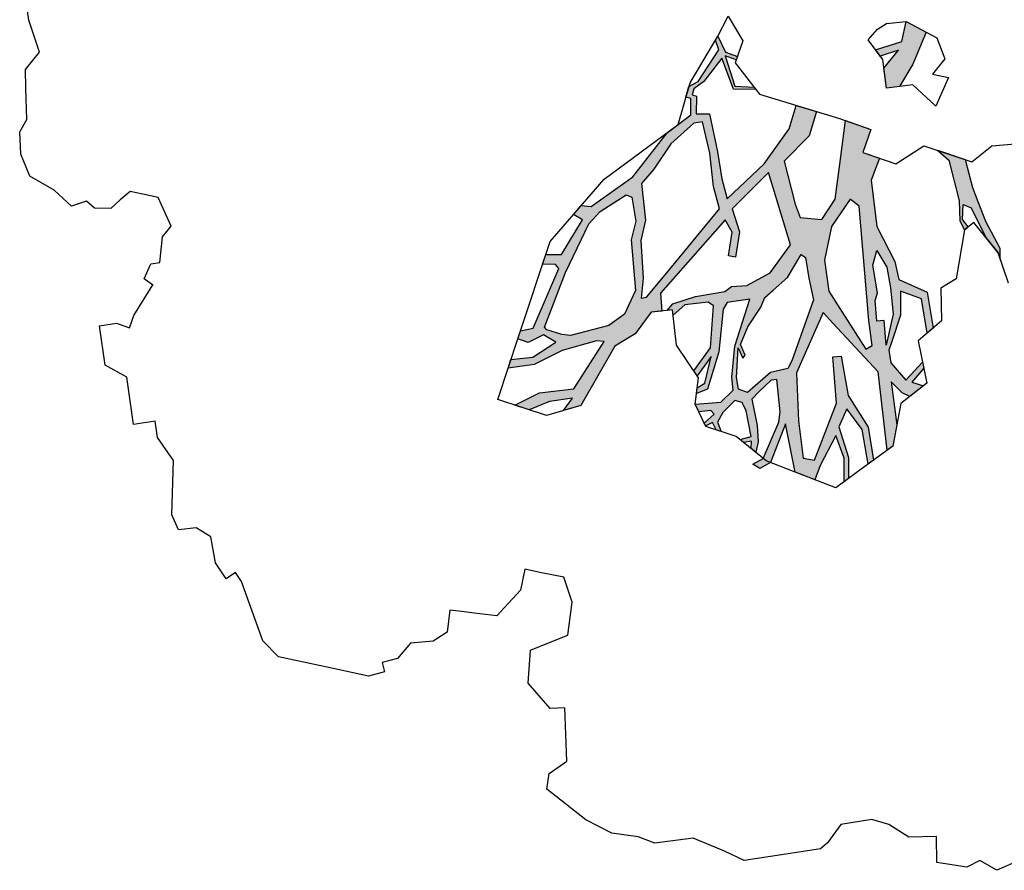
# Model space of a CAD drawing. Header units: feet. Extents: x 1377751 to 1381179, y 448542 to 452320.
# Tile 40 of 135: x 1377929 to 1377941, y 449046 to 449057. Entities that reach past the tile are written whole.
import ezdxf

# ---------------------------------------------------------------- set-up
doc = ezdxf.new("R2010")
doc.units = ezdxf.units.FT
doc.header["$MEASUREMENT"] = 0
for name, color, linetype in [('MA- HONEY LOCUST TREE', 3, 'Continuous'), ('TREE', 3, 'Continuous'), ('VG_P_Cells', 3, 'Continuous')]:
    doc.layers.add(name, color=color, linetype=linetype)

# ---------------------------------------------------------------- blocks, each defined once
blk = doc.blocks.new('HONEY LOCUST')
at = {"layer": 'MA- HONEY LOCUST TREE'}
h = blk.add_hatch(color=256, dxfattribs=at)
h.dxf.hatch_style = 1
edge = h.paths.add_edge_path()
edge.add_line((-0.074, -1.867), (-0.35, -3.729))
edge.add_line((-0.35, -3.729), (-0.52, -4.017))
edge.add_line((-0.52, -4.017), (-0.848, -4.448))
edge.add_line((-0.848, -4.448), (-1.173, -4.317))
edge.add_line((-1.173, -4.317), (-1.18, -4.383))
edge.add_line((-1.18, -4.383), (-0.814, -4.514))
edge.add_line((-0.814, -4.514), (-0.728, -4.771))
edge.add_line((-0.728, -4.771), (-0.682, -4.746))
edge.add_line((-0.682, -4.746), (-0.744, -4.483))
edge.add_line((-0.744, -4.483), (-0.385, -4.008))
edge.add_line((-0.385, -4.008), (-0.24, -3.918))
edge.add_line((-0.24, -3.918), (-0.149, -4.267))
edge.add_line((-0.149, -4.267), (-0.175, -4.763))
edge.add_line((-0.175, -4.763), (-0.08, -5.104))
edge.add_line((-0.08, -5.104), (-0.016, -5.084))
edge.add_line((-0.016, -5.084), (-0.105, -4.708))
edge.add_line((-0.105, -4.708), (-0.049, -4.207))
edge.add_line((-0.049, -4.207), (-0.118, -3.719))
edge.add_line((-0.118, -3.719), (-0.135, -3.383))
edge.add_line((-0.135, -3.383), (-0.006, -3.071))
edge.add_line((-0.006, -3.071), (0.071, -1.959))
edge.add_line((0.071, -1.959), (0.257, -1.927))
edge.add_line((0.257, -1.927), (0.234, -1.797))
edge.add_line((0.234, -1.797), (-0.074, -1.867))
edge = h.paths.add_edge_path()
edge.add_line((-4.328, -3.7), (-3.551, -3.71))
edge.add_line((-3.551, -3.71), (-3.297, -3.598))
edge.add_line((-3.297, -3.598), (-2.977, -3.617))
edge.add_line((-2.977, -3.617), (-2.183, -3.028))
edge.add_line((-2.183, -3.028), (-2.214, -2.855))
edge.add_line((-2.214, -2.855), (-2.496, -2.906))
edge.add_line((-2.496, -2.906), (-2.571, -3.031))
edge.add_line((-2.571, -3.031), (-2.647, -2.986))
edge.add_line((-2.647, -2.986), (-2.54, -2.806))
edge.add_line((-2.54, -2.806), (-2.242, -2.743))
edge.add_line((-2.242, -2.743), (-2.126, -2.787))
edge.add_line((-2.126, -2.787), (-2.098, -2.955))
edge.add_line((-2.098, -2.955), (-1.777, -3.035))
edge.add_line((-1.777, -3.035), (-1.847, -3.317))
edge.add_line((-1.847, -3.317), (-1.688, -3.357))
edge.add_line((-1.688, -3.357), (-1.528, -3.136))
edge.add_line((-1.528, -3.136), (-1.348, -3.16))
edge.add_line((-1.348, -3.16), (-1.152, -3.348))
edge.add_line((-1.152, -3.348), (-0.923, -3.344))
edge.add_line((-0.923, -3.344), (-0.787, -3.584))
edge.add_line((-0.787, -3.584), (-0.831, -3.609))
edge.add_line((-0.831, -3.609), (-0.953, -3.41))
edge.add_line((-0.953, -3.41), (-1.121, -3.412))
edge.add_line((-1.121, -3.412), (-1.115, -3.828))
edge.add_line((-1.115, -3.828), (-1.184, -3.829))
edge.add_line((-1.184, -3.829), (-1.19, -3.407))
edge.add_line((-1.19, -3.407), (-1.407, -3.252))
edge.add_line((-1.407, -3.252), (-1.565, -3.412))
edge.add_line((-1.565, -3.412), (-1.631, -3.479))
edge.add_line((-1.631, -3.479), (-1.881, -3.427))
edge.add_line((-1.881, -3.427), (-1.882, -3.834))
edge.add_line((-1.882, -3.834), (-1.836, -3.995))
edge.add_line((-1.836, -3.995), (-1.416, -4.617))
edge.add_line((-1.416, -4.617), (-1.35, -4.671))
edge.add_line((-1.35, -4.671), (-1.012, -4.713))
edge.add_line((-1.012, -4.713), (-1.017, -4.75))
edge.add_line((-1.017, -4.75), (-1.318, -4.712))
edge.add_line((-1.318, -4.712), (-1.357, -5.022))
edge.add_line((-1.357, -5.022), (-1.393, -5.017))
edge.add_line((-1.393, -5.017), (-1.385, -4.708))
edge.add_line((-1.385, -4.708), (-1.459, -4.653))
edge.add_line((-1.459, -4.653), (-1.871, -4.116))
edge.add_line((-1.871, -4.116), (-1.902, -4.214))
edge.add_line((-1.902, -4.214), (-1.907, -4.471))
edge.add_line((-1.907, -4.471), (-1.881, -4.93))
edge.add_line((-1.881, -4.93), (-1.783, -5.095))
edge.add_line((-1.783, -5.095), (-1.689, -5.337))
edge.add_line((-1.689, -5.337), (-1.67, -5.769))
edge.add_line((-1.67, -5.769), (-1.722, -5.754))
edge.add_line((-1.722, -5.754), (-1.767, -5.331))
edge.add_line((-1.767, -5.331), (-1.911, -5.069))
edge.add_line((-1.911, -5.069), (-2.073, -5.157))
edge.add_line((-2.073, -5.157), (-2.153, -5.409))
edge.add_line((-2.153, -5.409), (-2.243, -5.757))
edge.add_line((-2.243, -5.757), (-2.246, -5.987))
edge.add_line((-2.246, -5.987), (-2.304, -5.997))
edge.add_line((-2.304, -5.997), (-2.291, -5.762))
edge.add_line((-2.291, -5.762), (-2.646, -5.766))
edge.add_line((-2.646, -5.766), (-2.646, -5.729))
edge.add_line((-2.646, -5.729), (-2.311, -5.706))
edge.add_line((-2.311, -5.706), (-2.278, -5.67))
edge.add_line((-2.278, -5.67), (-2.222, -5.437))
edge.add_line((-2.222, -5.437), (-2.11, -5.047))
edge.add_line((-2.11, -5.047), (-2.029, -4.89))
edge.add_line((-2.029, -4.89), (-2.051, -4.242))
edge.add_line((-2.051, -4.242), (-2.105, -3.886))
edge.add_line((-2.105, -3.886), (-2.483, -4.439))
edge.add_line((-2.483, -4.439), (-2.516, -4.623))
edge.add_line((-2.516, -4.623), (-2.551, -5.076))
edge.add_line((-2.551, -5.076), (-2.74, -5.411))
edge.add_line((-2.74, -5.411), (-2.844, -5.435))
edge.add_line((-2.844, -5.435), (-2.746, -5.315))
edge.add_line((-2.746, -5.315), (-2.623, -5.049))
edge.add_line((-2.623, -5.049), (-2.627, -4.631))
edge.add_line((-2.627, -4.631), (-2.831, -4.752))
edge.add_line((-2.831, -4.752), (-3.106, -4.845))
edge.add_line((-3.106, -4.845), (-3.342, -5.097))
edge.add_line((-3.342, -5.097), (-3.537, -5.09))
edge.add_line((-3.537, -5.09), (-3.533, -4.986))
edge.add_line((-3.533, -4.986), (-3.365, -4.992))
edge.add_line((-3.365, -4.992), (-3.139, -4.727))
edge.add_line((-3.139, -4.727), (-2.828, -4.621))
edge.add_line((-2.828, -4.621), (-2.591, -4.346))
edge.add_line((-2.591, -4.346), (-2.192, -3.672))
edge.add_line((-2.192, -3.672), (-2.171, -3.422))
edge.add_line((-2.171, -3.422), (-2.463, -3.397))
edge.add_line((-2.463, -3.397), (-2.819, -3.681))
edge.add_line((-2.819, -3.681), (-2.901, -4.03))
edge.add_line((-2.901, -4.03), (-3.13, -4.562))
edge.add_line((-3.13, -4.562), (-3.184, -4.688))
edge.add_line((-3.184, -4.688), (-3.2, -4.558))
edge.add_line((-3.2, -4.558), (-3.004, -4.012))
edge.add_line((-3.004, -4.012), (-3.004, -3.748))
edge.add_line((-3.004, -3.748), (-3.308, -3.748))
edge.add_line((-3.308, -3.748), (-3.52, -3.86))
edge.add_line((-3.52, -3.86), (-3.955, -4.657))
edge.add_line((-3.955, -4.657), (-3.989, -4.411))
edge.add_line((-3.989, -4.411), (-3.646, -3.834))
edge.add_line((-3.646, -3.834), (-4.66, -3.783))
edge.add_line((-4.66, -3.783), (-4.574, -3.625))
edge.add_line((-4.574, -3.625), (-4.328, -3.7))
edge = h.paths.add_edge_path()
edge.add_line((-2.206, 0.627), (-2.178, 0.765))
edge.add_line((-2.178, 0.765), (-1.943, 0.991))
edge.add_line((-1.943, 0.991), (-1.689, 0.913))
edge.add_line((-1.689, 0.913), (-1.273, 0.7))
edge.add_line((-1.273, 0.7), (-1.139, 0.447))
edge.add_line((-1.139, 0.447), (-1.246, 0.324))
edge.add_line((-1.246, 0.324), (-1.482, 0.112))
edge.add_line((-1.482, 0.112), (-1.654, 0.117))
edge.add_line((-1.654, 0.117), (-1.798, -0.009))
edge.add_line((-1.798, -0.009), (-1.988, -0.074))
edge.add_line((-1.988, -0.074), (-2.018, 0.014))
edge.add_line((-2.018, 0.014), (-1.858, 0.163))
edge.add_line((-1.858, 0.163), (-1.555, 0.445))
edge.add_line((-1.555, 0.445), (-1.524, 0.546))
edge.add_line((-1.524, 0.546), (-1.556, 0.63))
edge.add_line((-1.556, 0.63), (-1.794, 0.766))
edge.add_line((-1.794, 0.766), (-1.942, 0.775))
edge.add_line((-1.942, 0.775), (-2.093, 0.784))
edge.add_line((-2.093, 0.784), (-2.206, 0.627))
edge = h.paths.add_edge_path()
edge.add_line((0.961, 0.076), (1.125, 0.303))
edge.add_line((1.125, 0.303), (1.497, 0.09))
edge.add_line((1.497, 0.09), (1.752, -0.111))
edge.add_line((1.752, -0.111), (1.752, -0.274))
edge.add_line((1.752, -0.274), (1.499, -0.274))
edge.add_line((1.499, -0.274), (1.304, -0.064))
edge.add_line((1.304, -0.064), (1.344, -0.301))
edge.add_line((1.344, -0.301), (1.259, -0.347))
edge.add_line((1.259, -0.347), (1.202, -0.012))
edge.add_line((1.202, -0.012), (0.961, 0.076))
edge = h.paths.add_edge_path()
edge.add_line((2.601, 0.256), (2.739, 0.373))
edge.add_line((2.739, 0.373), (3.255, 0.433))
edge.add_line((3.255, 0.433), (3.502, 0.411))
edge.add_line((3.502, 0.411), (3.621, 0.45))
edge.add_line((3.621, 0.45), (3.589, 0.503))
edge.add_line((3.589, 0.503), (3.492, 0.445))
edge.add_line((3.492, 0.445), (3.305, 0.476))
edge.add_line((3.305, 0.476), (3.362, 0.57))
edge.add_line((3.362, 0.57), (3.752, 0.703))
edge.add_line((3.752, 0.703), (3.96, 0.827))
edge.add_line((3.96, 0.827), (4.041, 0.843))
edge.add_line((4.041, 0.843), (3.91, 0.86))
edge.add_line((3.91, 0.86), (3.555, 0.73))
edge.add_line((3.555, 0.73), (3.297, 0.667))
edge.add_line((3.297, 0.667), (3.116, 0.622))
edge.add_line((3.116, 0.622), (2.76, 0.581))
edge.add_line((2.76, 0.581), (2.601, 0.256))
edge = h.paths.add_edge_path()
edge.add_line((-1.204, 3.024), (-1.081, 3.28))
edge.add_line((-1.081, 3.28), (-1.122, 4.089))
edge.add_line((-1.122, 4.089), (-1.614, 4.744))
edge.add_line((-1.614, 4.744), (-2.16, 4.886))
edge.add_line((-2.16, 4.886), (-2.151, 4.976))
edge.add_line((-2.151, 4.976), (-2.008, 4.962))
edge.add_line((-2.008, 4.962), (-1.855, 4.901))
edge.add_line((-1.855, 4.901), (-1.66, 4.86))
edge.add_line((-1.66, 4.86), (-1.606, 4.881))
edge.add_line((-1.606, 4.881), (-1.494, 4.788))
edge.add_line((-1.494, 4.788), (-1.44, 4.69))
edge.add_line((-1.44, 4.69), (-1.215, 4.489))
edge.add_line((-1.215, 4.489), (-1.237, 4.87))
edge.add_line((-1.237, 4.87), (-1.178, 5.189))
edge.add_line((-1.178, 5.189), (-1.09, 5.173))
edge.add_line((-1.09, 5.173), (-1.082, 4.487))
edge.add_line((-1.082, 4.487), (-0.883, 4.082))
edge.add_line((-0.883, 4.082), (-0.864, 3.491))
edge.add_line((-0.864, 3.491), (-0.771, 3.242))
edge.add_line((-0.771, 3.242), (-0.595, 3.213))
edge.add_line((-0.595, 3.213), (-0.462, 3.482))
edge.add_line((-0.462, 3.482), (-0.372, 4.13))
edge.add_line((-0.372, 4.13), (-0.498, 4.612))
edge.add_line((-0.498, 4.612), (-0.463, 4.56))
edge.add_line((-0.463, 4.56), (-0.198, 4.737))
edge.add_line((-0.198, 4.737), (-0.041, 5.026))
edge.add_line((-0.041, 5.026), (0.016, 4.995))
edge.add_line((0.016, 4.995), (-0.208, 4.582))
edge.add_line((-0.208, 4.582), (-0.259, 4.383))
edge.add_line((-0.259, 4.383), (-0.196, 4.041))
edge.add_line((-0.196, 4.041), (-0.202, 3.561))
edge.add_line((-0.202, 3.561), (-0.277, 3.424))
edge.add_line((-0.277, 3.424), (-0.342, 3.024))
edge.add_line((-0.342, 3.024), (-0.477, 2.88))
edge.add_line((-0.477, 2.88), (-0.989, 3.103))
edge.add_line((-0.989, 3.103), (-1.204, 3.024))
edge = h.paths.add_edge_path()
edge.add_line((-3.183, -1.103), (-3.697, -1.708))
edge.add_line((-3.697, -1.708), (-4.208, -2.309))
edge.add_line((-4.208, -2.309), (-4.508, -2.432))
edge.add_line((-4.508, -2.432), (-4.824, -2.791))
edge.add_line((-4.824, -2.791), (-5.042, -2.903))
edge.add_line((-5.042, -2.903), (-5.101, -3.141))
edge.add_line((-5.101, -3.141), (-5.708, -3.746))
edge.add_line((-5.708, -3.746), (-5.824, -3.705))
edge.add_line((-5.824, -3.705), (-5.667, -3.526))
edge.add_line((-5.667, -3.526), (-5.72, -3.479))
edge.add_line((-5.72, -3.479), (-5.29, -3.097))
edge.add_line((-5.29, -3.097), (-5.263, -2.889))
edge.add_line((-5.263, -2.889), (-6.076, -3.109))
edge.add_line((-6.076, -3.109), (-6.072, -3.022))
edge.add_line((-6.072, -3.022), (-5.684, -2.901))
edge.add_line((-5.684, -2.901), (-6.12, -2.76))
edge.add_line((-6.12, -2.76), (-6.071, -2.695))
edge.add_line((-6.071, -2.695), (-5.592, -2.828))
edge.add_line((-5.592, -2.828), (-5.056, -2.696))
edge.add_line((-5.056, -2.696), (-4.789, -2.481))
edge.add_line((-4.789, -2.481), (-5.409, -2.452))
edge.add_line((-5.409, -2.452), (-5.608, -2.357))
edge.add_line((-5.608, -2.357), (-5.941, -2.366))
edge.add_line((-5.941, -2.366), (-5.944, -2.344))
edge.add_line((-5.944, -2.344), (-5.626, -2.33))
edge.add_line((-5.626, -2.33), (-5.647, -2.26))
edge.add_line((-5.647, -2.26), (-5.601, -2.264))
edge.add_line((-5.601, -2.264), (-5.571, -2.313))
edge.add_line((-5.571, -2.313), (-5.433, -2.367))
edge.add_line((-5.433, -2.367), (-5.09, -2.348))
edge.add_line((-5.09, -2.348), (-5.243, -2.244))
edge.add_line((-5.243, -2.244), (-5.172, -2.237))
edge.add_line((-5.172, -2.237), (-4.995, -2.325))
edge.add_line((-4.995, -2.325), (-4.706, -2.353))
edge.add_line((-4.706, -2.353), (-4.42, -2.191))
edge.add_line((-4.42, -2.191), (-4.318, -2.138))
edge.add_line((-4.318, -2.138), (-4.203, -1.943))
edge.add_line((-4.203, -1.943), (-3.837, -1.654))
edge.add_line((-3.837, -1.654), (-3.298, -1.008))
edge.add_line((-3.298, -1.008), (-3.183, -1.103))
h = blk.add_hatch(color=256, dxfattribs=at)
h.dxf.hatch_style = 1
h.paths.add_polyline_path([(4.407, -1.422), (4.552, -1.32), (5.227, -0.844), (6.206, -0.863), (6.163, -0.785), (5.908, -0.7), (5.371, -0.699), (5.524, -0.581), (5.582, -0.495), (5.472, -0.307), (5.407, -0.447), (5.257, -0.276), (5.179, -0.281), (5.375, -0.516), (5.135, -0.672), (4.976, -0.676), (4.874, -0.627), (4.565, -0.477), (4.272, -0.438), (4.398, -0.192), (4.83, -0.175), (4.777, -0.096), (4.327, -0.108), (4.122, -0.438), (3.895, -0.456), (3.436, -0.621), (2.857, -0.616), (2.599, -0.477), (2.501, -0.67), (2.233, -0.534), (2.08, -0.835), (2.608, -0.976), (3.032, -1.089), (3.26, -1.287), (3.199, -1.552), (3.025, -1.591), (2.479, -1.653), (2.21, -1.307), (1.921, -1.176), (1.813, -1.415), (2.089, -1.54), (2.482, -1.905), (2.849, -2.416), (2.593, -2.452), (2.255, -2.459), (1.777, -2.496), (1.755, -2.658), (1.535, -2.628), (1.511, -2.679), (1.44, -2.647), (1.367, -2.512), (1.109, -2.253), (1.513, -2.161), (1.552, -1.886), (1.521, -1.904), (1.478, -2.137), (1.089, -2.207), (1.155, -2.08), (1.115, -2.059), (1.043, -2.198), (0.835, -2.266), (0.877, -2.299), (1.005, -2.275), (1.357, -2.581), (1.404, -2.703), (1.531, -2.758), (1.556, -2.701), (1.756, -2.727), (1.855, -2.898), (1.938, -3.049), (2.425, -3.543), (2.72, -4.102), (2.694, -4.226), (2.79, -4.334), (2.869, -4.234), (3.265, -4.548), (3.237, -4.742), (3.35, -4.797), (3.378, -4.637), (3.431, -4.604), (4.124, -5.017), (4.133, -5.177), (4.231, -5.224), (4.29, -5.103), (4.222, -4.9), (4.331, -4.76), (4.479, -5.068), (4.473, -5.342), (4.574, -5.391), (4.571, -5.064), (4.444, -4.698), (4.382, -4.26), (4.404, -4.167), (4.935, -4.615), (4.929, -5.047), (5.039, -5.369), (5.121, -5.2), (5.05, -4.937), (5.048, -4.646), (5.186, -4.777), (5.151, -4.559), (4.815, -4.299), (4.479, -4.04), (4.36, -3.77), (4.12, -3.541), (4.124, -3.406), (3.901, -3.394), (3.103, -2.477), (3.269, -2.41), (3.554, -2.496), (3.58, -2.41), (3.278, -2.319), (2.981, -2.373), (2.593, -1.866), (3.521, -1.715), (3.829, -2.011), (3.948, -2.318), (3.935, -2.51), (3.985, -2.6), (3.998, -2.967), (4.052, -3.259), (4.126, -3.34), (4.128, -3.271), (4.193, -3.273), (4.086, -3.111), (4.089, -2.822), (4.143, -2.762), (4.658, -2.866), (4.913, -3.11), (4.98, -3.077), (4.762, -2.873), (5.082, -2.997), (5.128, -3.096), (5.194, -3.114), (5.159, -2.971), (4.718, -2.772), (4.202, -2.649), (4.125, -2.589), (4.12, -2.305), (4.677, -2.567), (5.053, -2.653), (5.214, -2.656), (5.341, -2.83), (5.323, -3.149), (5.423, -3.116), (5.427, -2.965), (5.478, -2.931), (5.571, -3.067), (5.609, -3.054), (5.579, -2.964), (5.673, -2.933), (5.701, -2.875), (5.582, -2.901), (5.472, -2.82), (5.344, -2.656), (5.381, -2.566), (5.49, -2.53), (5.812, -2.511), (5.833, -2.654), (5.873, -2.617), (5.871, -2.516), (5.961, -2.533), (6.015, -2.482), (5.889, -2.436), (5.687, -2.42), (5.357, -2.443), (5.271, -2.341), (5.152, -2.174), (5.154, -2.101), (5.557, -2.113), (5.684, -2.149), (6.103, -2.399), (6.136, -2.369), (6.164, -2.317), (5.713, -2.069), (6.323, -2.028), (6.375, -1.935), (6.449, -1.8), (6.283, -1.709), (5.939, -1.468), (6.233, -1.402), (6.522, -1.443), (6.49, -1.384), (6.23, -1.349), (5.84, -1.419), (5.629, -1.288), (5.91, -1.136), (6.345, -1.118), (6.306, -1.047), (5.891, -1.058), (5.469, -1.252), (4.973, -1.273), (4.967, -1.378), (5.541, -1.409), (6.207, -1.772), (6.164, -1.907), (5.7, -1.906), (5.103, -1.851)])
h.paths.add_polyline_path([(3.656, -1.6), (3.7, -1.548), (3.959, -1.544), (4.235, -1.522), (4.948, -1.888), (5.036, -1.948), (5.056, -2.167), (5.268, -2.484), (5.211, -2.589), (5.065, -2.598), (4.701, -2.528), (4.835, -2.487), (4.803, -2.453), (4.665, -2.494), (4.458, -2.375), (4.237, -2.183), (4.126, -2.116), (4.048, -2), (3.918, -1.806)], flags=16)
h.paths.add_polyline_path([(3.361, -1.178), (3.054, -0.906), (3.157, -0.806), (4.578, -0.875), (4.894, -0.875), (4.927, -0.957), (4.432, -1.189), (4.154, -1.32), (3.763, -1.32)], flags=16)
h.paths.add_polyline_path([(3.73, -0.659), (3.952, -0.565), (4.212, -0.554), (4.542, -0.566), (4.912, -0.703), (4.604, -0.685), (4.599, -0.777), (4.344, -0.762), (4.254, -0.723), (3.903, -0.735)], flags=16)
h.paths.add_polyline_path([(2.96, -2.529), (3.682, -3.304), (3.928, -3.573), (3.932, -3.638), (3.689, -3.581), (3.223, -3.547), (2.978, -3.457), (2.521, -3.446), (2.364, -3.271), (2.081, -3.021), (1.863, -2.704), (1.862, -2.593), (2.258, -2.556), (2.674, -2.567)], flags=16)
h.paths.add_polyline_path([(2.975, -3.579), (3.199, -3.666), (3.828, -3.696), (4.102, -3.871), (4.215, -4.083), (4.276, -4.572), (4.248, -4.673), (4.167, -4.854), (4.131, -4.875), (3.491, -4.528), (2.932, -4.16), (2.799, -4), (2.635, -3.653), (2.672, -3.586)], flags=16)
h.paths.add_polyline_path([(6.164, -2.317), (6.136, -2.369), (6.103, -2.399), (6.156, -2.538), (6.222, -2.458)], flags=17)
for p, q in [((2.633, 0.927, 17.496), (2.658, 1.514, 17.496)), ((2.795, 0.652, 17.496), (2.633, 0.927, 17.496)), ((3.91, 0.86, 17.496), (3.555, 0.73, 17.496)), ((4.041, 0.843, 17.496), (3.91, 0.86, 17.496)), ((4.35, 0.905, 17.496), (3.96, 0.827, 17.496)), ((3.96, 0.827, 17.496), (3.544, 0.578, 17.496)), ((3.752, 0.703, 17.496), (3.96, 0.827, 17.496)), ((3.96, 0.827, 17.496), (4.041, 0.843, 17.496)), ((2.52, 0.091, 17.496), (2.795, 0.652, 17.496)), ((3.116, 0.622, 17.496), (2.76, 0.581, 17.496)), ((3.297, 0.667, 17.496), (3.116, 0.622, 17.496)), ((3.555, 0.73, 17.496), (3.297, 0.667, 17.496)), ((3.362, 0.57, 17.496), (3.752, 0.703, 17.496)), ((1.214, 0.426, 17.496), (1.483, 0.491, 17.496)), ((1.483, 0.491, 17.496), (1.654, 0.312, 17.496)), ((1.654, 0.312, 17.496), (1.719, 0.507, 17.496)), ((1.719, 0.507, 17.496), (2.053, 0.304, 17.496)), ((2.76, 0.581, 17.496), (2.601, 0.256, 17.496)), ((3.305, 0.476, 17.496), (3.362, 0.57, 17.496)), ((3.589, 0.503, 17.496), (3.492, 0.445, 17.496)), ((3.544, 0.578, 17.496), (3.621, 0.45, 17.496)), ((3.621, 0.45, 17.496), (3.589, 0.503, 17.496)), ((0.961, 0.076, 17.496), (1.214, 0.426, 17.496)), ((2.601, 0.256, 17.496), (2.739, 0.373, 17.496)), ((2.739, 0.373, 17.496), (3.255, 0.433, 17.496)), ((3.255, 0.433, 17.496), (3.502, 0.411, 17.496)), ((3.492, 0.445, 17.496), (3.305, 0.476, 17.496)), ((3.502, 0.411, 17.496), (3.621, 0.45, 17.496)), ((3.621, 0.45, 17.496), (4.21, 0.268, 17.496)), ((0.961, 0.076, 17.496), (1.125, 0.303, 17.496)), ((1.125, 0.303, 17.496), (1.497, 0.09, 17.496)), ((2.053, 0.304, 17.496), (1.752, 0.052, 17.496)), ((2.601, 0.256, 17.496), (2.601, 0.256, 17.496)), ((4.21, 0.268, 17.496), (4.301, 0.064, 17.496)), ((11.458, 0.129, 17.496), (11.554, -0.199, 17.496)), ((0.953, -0.168, 17.496), (0.961, 0.076, 17.496)), ((1.202, -0.012, 17.496), (0.961, 0.076, 17.496)), ((1.497, 0.09, 17.496), (1.752, -0.111, 17.496)), ((1.752, 0.052, 17.496), (1.752, -0.111, 17.496)), ((2.697, -0.285, 17.496), (2.52, 0.091, 17.496)), ((4.301, 0.064, 17.496), (4.702, 0.019, 17.496)), ((4.702, 0.019, 17.496), (4.911, -0.299, 17.496)), ((1.259, -0.347, 17.496), (1.202, -0.012, 17.496)), ((1.499, -0.274, 17.496), (1.304, -0.064, 17.496)), ((1.304, -0.064, 17.496), (1.344, -0.301, 17.496)), ((1.752, -0.111, 17.496), (1.752, -0.274, 17.496)), ((1.752, -0.111, 17.496), (1.752, -0.274, 17.496)), ((4.122, -0.438, 17.496), (4.327, -0.108, 17.496)), ((4.327, -0.108, 17.496), (4.777, -0.096, 17.496)), ((4.777, -0.096, 17.496), (4.83, -0.175, 17.496)), ((1.01, -0.29, 17.496), (0.953, -0.168, 17.496)), ((4.398, -0.192, 17.496), (4.272, -0.438, 17.496)), ((4.83, -0.175, 17.496), (4.398, -0.192, 17.496)), ((11.554, -0.199, 17.496), (11.404, -0.395, 17.496)), ((1.124, -0.421, 17.496), (1.01, -0.29, 17.496)), ((1.01, -0.29, 17.496), (1.01, -0.29, 17.496)), ((1.393, -0.274, 17.496), (1.124, -0.421, 17.496)), ((1.344, -0.301, 17.496), (1.259, -0.347, 17.496)), ((1.752, -0.274, 17.496), (1.393, -0.274, 17.496)), ((1.752, -0.274, 17.496), (1.499, -0.274, 17.496)), ((2.501, -0.67, 17.496), (2.697, -0.285, 17.496)), ((4.911, -0.299, 17.496), (5.446, -0.263, 17.496)), ((5.179, -0.281, 17.496), (5.257, -0.276, 17.496)), ((5.375, -0.516, 17.496), (5.179, -0.281, 17.496)), ((5.257, -0.276, 17.496), (5.407, -0.447, 17.496)), ((5.407, -0.447, 17.496), (5.472, -0.307, 17.496)), ((5.446, -0.263, 17.496), (5.653, -0.615, 17.496)), ((5.472, -0.307, 17.496), (5.582, -0.495, 17.496)), ((2.501, -0.67, 17.496), (2.599, -0.477, 17.496)), ((2.599, -0.477, 17.496), (2.857, -0.616, 17.496)), ((3.436, -0.621, 17.496), (3.895, -0.456, 17.496)), ((3.895, -0.456, 17.496), (4.122, -0.438, 17.496)), ((4.272, -0.438, 17.496), (4.565, -0.477, 17.496)), ((4.565, -0.477, 17.496), (4.874, -0.627, 17.496)), ((11.404, -0.395, 17.496), (11.467, -0.566, 17.496)), ((2.046, -0.902, 17.496), (2.233, -0.534, 17.496)), ((2.08, -0.835, 17.496), (2.233, -0.534, 17.496)), ((2.233, -0.534, 17.496), (2.501, -0.67, 17.496)), ((2.233, -0.534, 17.496), (2.501, -0.67, 17.496)), ((3.73, -0.659, 17.496), (3.952, -0.565, 17.496)), ((3.952, -0.565, 17.496), (4.212, -0.554, 17.496)), ((4.212, -0.554, 17.496), (4.542, -0.566, 17.496)), ((4.542, -0.566, 17.496), (4.912, -0.703, 17.496)), ((5.135, -0.672, 17.496), (5.375, -0.516, 17.496)), ((5.524, -0.581, 17.496), (5.371, -0.699, 17.496)), ((5.582, -0.495, 17.496), (5.524, -0.581, 17.496)), ((11.467, -0.566, 17.496), (11.359, -0.925, 17.496)), ((2.857, -0.616, 17.496), (3.436, -0.621, 17.496)), ((3.903, -0.735, 17.496), (3.73, -0.659, 17.496)), ((3.73, -0.659, 17.496), (3.73, -0.659, 17.496)), ((4.254, -0.723, 17.496), (3.903, -0.735, 17.496)), ((4.344, -0.762, 17.496), (4.254, -0.723, 17.496)), ((4.604, -0.685, 17.496), (4.599, -0.777, 17.496)), ((4.912, -0.703, 17.496), (4.604, -0.685, 17.496)), ((4.874, -0.627, 17.496), (4.976, -0.676, 17.496)), ((4.976, -0.676, 17.496), (5.135, -0.672, 17.496)), ((5.371, -0.699, 17.496), (5.908, -0.7, 17.496)), ((5.653, -0.615, 17.496), (6.163, -0.785, 17.496)), ((5.908, -0.7, 17.496), (6.163, -0.785, 17.496)), ((2.608, -0.976, 17.496), (2.08, -0.835, 17.496)), ((3.157, -0.806, 17.496), (3.054, -0.906, 17.496)), ((4.578, -0.875, 17.496), (3.157, -0.806, 17.496)), ((4.599, -0.777, 17.496), (4.344, -0.762, 17.496)), ((5.227, -0.844, 17.496), (4.552, -1.32, 17.496)), ((6.206, -0.863, 17.496), (5.227, -0.844, 17.496)), ((6.163, -0.785, 17.496), (6.396, -1.212, 17.496)), ((6.163, -0.785, 17.496), (6.206, -0.863, 17.496)), ((1.617, -1.849, 17.496), (2.046, -0.902, 17.496)), ((3.032, -1.089, 17.496), (2.608, -0.976, 17.496)), ((3.054, -0.906, 17.496), (3.361, -1.178, 17.496)), ((3.054, -0.906, 17.496), (3.054, -0.906, 17.496)), ((4.432, -1.189, 17.496), (4.927, -0.957, 17.496)), ((4.894, -0.875, 17.496), (4.578, -0.875, 17.496)), ((4.927, -0.957, 17.496), (4.894, -0.875, 17.496)), ((11.039, -0.888, 17.496), (11, -1.229, 17.496)), ((11.359, -0.925, 17.496), (11.039, -0.888, 17.496)), ((3.26, -1.287, 17.496), (3.032, -1.089, 17.496)), ((5.469, -1.252, 17.496), (5.891, -1.058, 17.496)), ((5.891, -1.058, 17.496), (6.306, -1.047, 17.496)), ((6.306, -1.047, 17.496), (6.345, -1.118, 17.496)), ((1.813, -1.415, 17.496), (1.921, -1.176, 17.496)), ((1.921, -1.176, 17.496), (2.21, -1.307, 17.496)), ((3.361, -1.178, 17.496), (3.763, -1.32, 17.496)), ((4.154, -1.32, 17.496), (4.432, -1.189, 17.496)), ((5.91, -1.136, 17.496), (5.629, -1.288, 17.496)), ((6.345, -1.118, 17.496), (5.91, -1.136, 17.496)), ((6.396, -1.212, 17.496), (6.584, -1.555, 17.496)), ((2.21, -1.307, 17.496), (2.479, -1.653, 17.496)), ((3.199, -1.552, 17.496), (3.26, -1.287, 17.496)), ((3.763, -1.32, 17.496), (4.154, -1.32, 17.496)), ((4.552, -1.32, 17.496), (4.407, -1.422, 17.496)), ((4.967, -1.378, 17.496), (4.973, -1.273, 17.496)), ((4.973, -1.273, 17.496), (5.469, -1.252, 17.496)), ((5.629, -1.288, 17.496), (5.84, -1.419, 17.496)), ((11, -1.229, 17.496), (10.813, -1.453, 17.496)), ((2.089, -1.54, 17.496), (1.813, -1.415, 17.496)), ((4.407, -1.422, 17.496), (5.103, -1.851, 17.496)), ((5.541, -1.409, 17.496), (4.967, -1.378, 17.496)), ((6.207, -1.772, 17.496), (5.541, -1.409, 17.496)), ((5.84, -1.419, 17.496), (6.23, -1.349, 17.496)), ((6.233, -1.402, 17.496), (5.939, -1.468, 17.496)), ((6.23, -1.349, 17.496), (6.49, -1.384, 17.496)), ((6.522, -1.443, 17.496), (6.233, -1.402, 17.496)), ((6.49, -1.384, 17.496), (6.522, -1.443, 17.496)), ((10.813, -1.453, 17.496), (10.722, -1.656, 17.496)), ((2.482, -1.905, 17.496), (2.089, -1.54, 17.496)), ((3.025, -1.591, 17.496), (3.199, -1.552, 17.496)), ((3.656, -1.6, 17.496), (3.7, -1.548, 17.496)), ((3.7, -1.548, 17.496), (3.959, -1.544, 17.496)), ((3.959, -1.544, 17.496), (4.235, -1.522, 17.496)), ((4.235, -1.522, 17.496), (4.948, -1.888, 17.496)), ((5.939, -1.468, 17.496), (6.283, -1.709, 17.496)), ((6.584, -1.555, 17.496), (6.323, -2.028, 17.496)), ((2.479, -1.653, 17.496), (3.025, -1.591, 17.496)), ((3.918, -1.806, 17.496), (3.656, -1.6, 17.496)), ((3.656, -1.6, 17.496), (3.656, -1.6, 17.496)), ((6.283, -1.709, 17.496), (6.449, -1.8, 17.496)), ((10.722, -1.656, 17.496), (10.734, -2.046, 17.496)), ((3.521, -1.715, 17.496), (2.593, -1.866, 17.496)), ((3.829, -2.011, 17.496), (3.521, -1.715, 17.496)), ((4.048, -2, 17.496), (3.918, -1.806, 17.496)), ((6.164, -1.907, 17.496), (6.207, -1.772, 17.496)), ((6.449, -1.8, 17.496), (6.375, -1.935, 17.496)), ((1.189, -2.097, 17.496), (1.617, -1.849, 17.496)), ((1.478, -2.137, 17.496), (1.521, -1.904, 17.496)), ((1.552, -1.886, 17.496), (1.513, -2.161, 17.496)), ((1.521, -1.904, 17.496), (1.552, -1.886, 17.496)), ((2.849, -2.416, 17.496), (2.482, -1.905, 17.496)), ((2.593, -1.866, 17.496), (2.981, -2.373, 17.496)), ((4.948, -1.888, 17.496), (5.036, -1.948, 17.496)), ((5.036, -1.948, 17.496), (5.056, -2.167, 17.496)), ((5.103, -1.851, 17.496), (5.7, -1.906, 17.496)), ((5.7, -1.906, 17.496), (6.164, -1.907, 17.496)), ((6.375, -1.935, 17.496), (6.323, -2.028, 17.496)), ((0.606, -2.104, 17.496), (0.932, -1.965, 17.496)), ((0.932, -1.965, 17.496), (1.189, -2.097, 17.496)), ((1.043, -2.198, 17.496), (1.115, -2.059, 17.496)), ((1.115, -2.059, 17.496), (1.155, -2.08, 17.496)), ((3.948, -2.318, 17.496), (3.829, -2.011, 17.496)), ((4.126, -2.116, 17.496), (4.048, -2, 17.496)), ((6.323, -2.028, 17.496), (5.713, -2.069, 17.496)), ((5.713, -2.069, 17.496), (6.164, -2.317, 17.496)), ((6.323, -2.028, 17.496), (6.136, -2.369, 17.496)), ((10.734, -2.046, 17.496), (10.937, -2.238, 17.496)), ((0.835, -2.266, 17.496), (0.606, -2.104, 17.496)), ((0.835, -2.266, 17.496), (1.043, -2.198, 17.496)), ((1.155, -2.08, 17.496), (1.089, -2.207, 17.496)), ((1.089, -2.207, 17.496), (1.478, -2.137, 17.496)), ((1.513, -2.161, 17.496), (1.109, -2.253, 17.496)), ((4.237, -2.183, 17.496), (4.126, -2.116, 17.496)), ((4.458, -2.375, 17.496), (4.237, -2.183, 17.496)), ((5.056, -2.167, 17.496), (5.268, -2.484, 17.496)), ((5.154, -2.101, 17.496), (5.152, -2.174, 17.496)), ((5.152, -2.174, 17.496), (5.271, -2.341, 17.496)), ((5.557, -2.113, 17.496), (5.154, -2.101, 17.496)), ((5.684, -2.149, 17.496), (5.557, -2.113, 17.496)), ((6.103, -2.399, 17.496), (5.684, -2.149, 17.496)), ((1.363, -2.685, 17.496), (0.835, -2.266, 17.496)), ((0.877, -2.299, 17.496), (0.835, -2.266, 17.496)), ((1.005, -2.275, 17.496), (0.877, -2.299, 17.496)), ((1.357, -2.581, 17.496), (1.005, -2.275, 17.496)), ((1.109, -2.253, 17.496), (1.367, -2.512, 17.496)), ((2.981, -2.373, 17.496), (3.278, -2.319, 17.496)), ((3.278, -2.319, 17.496), (3.58, -2.41, 17.496)), ((3.935, -2.51, 17.496), (3.948, -2.318, 17.496)), ((4.677, -2.567, 17.496), (4.12, -2.305, 17.496)), ((4.12, -2.305, 17.496), (4.125, -2.589, 17.496)), ((6.164, -2.317, 17.496), (6.222, -2.458, 17.496)), ((10.937, -2.238, 17.496), (10.999, -2.334, 17.496)), ((2.593, -2.452, 17.496), (2.849, -2.416, 17.496)), ((3.269, -2.41, 17.496), (3.103, -2.477, 17.496)), ((3.554, -2.496, 17.496), (3.269, -2.41, 17.496)), ((3.58, -2.41, 17.496), (3.554, -2.496, 17.496)), ((4.665, -2.494, 17.496), (4.458, -2.375, 17.496)), ((5.271, -2.341, 17.496), (5.357, -2.443, 17.496)), ((5.357, -2.443, 17.496), (5.687, -2.42, 17.496)), ((5.687, -2.42, 17.496), (5.889, -2.436, 17.496)), ((6.136, -2.369, 17.496), (5.787, -2.698, 17.496)), ((5.889, -2.436, 17.496), (6.015, -2.482, 17.496)), ((6.156, -2.538, 17.496), (6.103, -2.399, 17.496)), ((10.999, -2.334, 17.496), (11.008, -2.824, 17.496)), ((1.367, -2.512, 17.496), (1.44, -2.647, 17.496)), ((1.755, -2.658, 17.496), (1.777, -2.496, 17.496)), ((1.777, -2.496, 17.496), (2.255, -2.459, 17.496)), ((2.258, -2.556, 17.496), (1.862, -2.593, 17.496)), ((2.255, -2.459, 17.496), (2.593, -2.452, 17.496)), ((2.674, -2.567, 17.496), (2.258, -2.556, 17.496)), ((2.96, -2.529, 17.496), (2.674, -2.567, 17.496)), ((3.682, -3.304, 17.496), (2.96, -2.529, 17.496)), ((3.103, -2.477, 17.496), (3.901, -3.394, 17.496)), ((3.985, -2.6, 17.496), (3.935, -2.51, 17.496)), ((4.803, -2.453, 17.496), (4.665, -2.494, 17.496)), ((4.701, -2.528, 17.496), (4.835, -2.487, 17.496)), ((5.065, -2.598, 17.496), (4.701, -2.528, 17.496)), ((4.835, -2.487, 17.496), (4.803, -2.453, 17.496)), ((5.268, -2.484, 17.496), (5.211, -2.589, 17.496)), ((5.381, -2.566, 17.496), (5.344, -2.656, 17.496)), ((5.49, -2.53, 17.496), (5.381, -2.566, 17.496)), ((5.812, -2.511, 17.496), (5.49, -2.53, 17.496)), ((5.833, -2.654, 17.496), (5.812, -2.511, 17.496)), ((5.961, -2.533, 17.496), (5.871, -2.516, 17.496)), ((5.871, -2.516, 17.496), (5.873, -2.617, 17.496)), ((6.015, -2.482, 17.496), (5.961, -2.533, 17.496)), ((6.222, -2.458, 17.496), (6.156, -2.538, 17.496)), ((1.404, -2.703, 17.496), (1.357, -2.581, 17.496)), ((1.855, -2.898, 17.496), (1.363, -2.685, 17.496)), ((1.44, -2.647, 17.496), (1.511, -2.679, 17.496)), ((1.511, -2.679, 17.496), (1.535, -2.628, 17.496)), ((1.535, -2.628, 17.496), (1.755, -2.658, 17.496)), ((1.862, -2.593, 17.496), (1.863, -2.704, 17.496)), ((3.998, -2.967, 17.496), (3.985, -2.6, 17.496)), ((4.125, -2.589, 17.496), (4.202, -2.649, 17.496)), ((4.202, -2.649, 17.496), (4.718, -2.772, 17.496)), ((5.053, -2.653, 17.496), (4.677, -2.567, 17.496)), ((5.214, -2.656, 17.496), (5.053, -2.653, 17.496)), ((5.211, -2.589, 17.496), (5.065, -2.598, 17.496)), ((5.341, -2.83, 17.496), (5.214, -2.656, 17.496)), ((5.344, -2.656, 17.496), (5.472, -2.82, 17.496)), ((5.873, -2.617, 17.496), (5.833, -2.654, 17.496)), ((1.531, -2.758, 17.496), (1.404, -2.703, 17.496)), ((1.556, -2.701, 17.496), (1.531, -2.758, 17.496)), ((1.756, -2.727, 17.496), (1.556, -2.701, 17.496)), ((1.855, -2.898, 17.496), (1.756, -2.727, 17.496)), ((1.863, -2.704, 17.496), (2.081, -3.021, 17.496)), ((4.143, -2.762, 17.496), (4.089, -2.822, 17.496)), ((4.658, -2.866, 17.496), (4.143, -2.762, 17.496)), ((4.718, -2.772, 17.496), (5.159, -2.971, 17.496)), ((5.787, -2.698, 17.496), (5.616, -3.052, 17.496)), ((2.406, -3.9, 17.496), (1.855, -2.898, 17.496)), ((1.938, -3.049, 17.496), (1.855, -2.898, 17.496)), ((4.089, -2.822, 17.496), (4.086, -3.111, 17.496)), ((4.913, -3.11, 17.496), (4.658, -2.866, 17.496)), ((5.082, -2.997, 17.496), (4.762, -2.873, 17.496)), ((4.762, -2.873, 17.496), (4.98, -3.077, 17.496)), ((5.323, -3.149, 17.496), (5.341, -2.83, 17.496)), ((5.478, -2.931, 17.496), (5.427, -2.965, 17.496)), ((5.472, -2.82, 17.496), (5.582, -2.901, 17.496)), ((5.571, -3.067, 17.496), (5.478, -2.931, 17.496)), ((5.673, -2.933, 17.496), (5.579, -2.964, 17.496)), ((5.582, -2.901, 17.496), (5.701, -2.875, 17.496)), ((5.701, -2.875, 17.496), (5.673, -2.933, 17.496)), ((11.008, -2.824, 17.496), (11.017, -3.295, 17.496)), ((2.425, -3.543, 17.496), (1.938, -3.049, 17.496)), ((2.081, -3.021, 17.496), (2.364, -3.271, 17.496)), ((4.052, -3.259, 17.496), (3.998, -2.967, 17.496)), ((5.128, -3.096, 17.496), (5.082, -2.997, 17.496)), ((5.159, -2.971, 17.496), (5.194, -3.114, 17.496)), ((5.616, -3.052, 17.496), (5.323, -3.149, 17.496)), ((5.427, -2.965, 17.496), (5.423, -3.116, 17.496)), ((5.609, -3.054, 17.496), (5.571, -3.067, 17.496)), ((5.579, -2.964, 17.496), (5.609, -3.054, 17.496)), ((4.086, -3.111, 17.496), (4.193, -3.273, 17.496)), ((5.006, -3.064, 17.496), (4.567, -3.283, 17.496)), ((4.98, -3.077, 17.496), (4.913, -3.11, 17.496)), ((5.323, -3.149, 17.496), (5.006, -3.064, 17.496)), ((5.194, -3.114, 17.496), (5.128, -3.096, 17.496)), ((5.423, -3.116, 17.496), (5.323, -3.149, 17.496)), ((2.364, -3.271, 17.496), (2.521, -3.446, 17.496)), ((4.126, -3.34, 17.496), (4.052, -3.259, 17.496)), ((4.128, -3.271, 17.496), (4.12, -3.541, 17.496)), ((4.128, -3.271, 17.496), (4.126, -3.34, 17.496)), ((4.567, -3.283, 17.496), (4.128, -3.271, 17.496)), ((4.193, -3.273, 17.496), (4.128, -3.271, 17.496)), ((11.017, -3.295, 17.496), (10.872, -3.522, 17.496)), ((3.928, -3.573, 17.496), (3.682, -3.304, 17.496)), ((3.901, -3.394, 17.496), (4.124, -3.406, 17.496)), ((4.124, -3.406, 17.496), (4.12, -3.541, 17.496)), ((2.72, -4.102, 17.496), (2.425, -3.543, 17.496)), ((2.521, -3.446, 17.496), (2.978, -3.457, 17.496)), ((2.521, -3.446, 17.496), (2.521, -3.446, 17.496)), ((2.978, -3.457, 17.496), (3.223, -3.547, 17.496)), ((4.12, -3.541, 17.496), (4.36, -3.77, 17.496)), ((4.12, -3.541, 17.496), (4.36, -3.77, 17.496)), ((10.872, -3.522, 17.496), (10.66, -3.884, 17.496)), ((2.635, -3.653, 17.496), (2.672, -3.586, 17.496)), ((2.799, -4, 17.496), (2.635, -3.653, 17.496)), ((2.635, -3.653, 17.496), (2.635, -3.653, 17.496)), ((2.672, -3.586, 17.496), (2.975, -3.579, 17.496)), ((2.975, -3.579, 17.496), (3.199, -3.666, 17.496)), ((3.199, -3.666, 17.496), (3.828, -3.696, 17.496)), ((3.223, -3.547, 17.496), (3.689, -3.581, 17.496)), ((3.689, -3.581, 17.496), (3.932, -3.638, 17.496)), ((3.932, -3.638, 17.496), (3.928, -3.573, 17.496)), ((3.828, -3.696, 17.496), (4.102, -3.871, 17.496)), ((4.36, -3.77, 17.496), (4.479, -4.04, 17.496)), ((4.36, -3.77, 17.496), (4.479, -4.04, 17.496)), ((3.085, -4.668, 17.496), (2.406, -3.9, 17.496)), ((4.102, -3.871, 17.496), (4.215, -4.083, 17.496)), ((10.66, -3.884, 17.496), (10.66, -4.364, 17.496)), ((2.932, -4.16, 17.496), (2.799, -4, 17.496)), ((2.694, -4.226, 17.496), (2.72, -4.102, 17.496)), ((4.215, -4.083, 17.496), (4.276, -4.572, 17.496)), ((4.479, -4.04, 17.496), (5.151, -4.559, 17.496)), ((4.479, -4.04, 17.496), (4.815, -4.299, 17.496)), ((2.79, -4.334, 17.496), (2.694, -4.226, 17.496)), ((2.869, -4.234, 17.496), (2.79, -4.334, 17.496)), ((3.265, -4.548, 17.496), (2.869, -4.234, 17.496)), ((3.491, -4.528, 17.496), (2.932, -4.16, 17.496)), ((4.404, -4.167, 17.496), (4.382, -4.26, 17.496)), ((4.382, -4.26, 17.496), (4.444, -4.698, 17.496)), ((4.935, -4.615, 17.496), (4.404, -4.167, 17.496)), ((4.815, -4.299, 17.496), (5.151, -4.559, 17.496)), ((10.66, -4.364, 17.496), (10.555, -4.56, 17.496)), ((3.237, -4.742, 17.496), (3.265, -4.548, 17.496)), ((3.378, -4.637, 17.496), (3.35, -4.797, 17.496)), ((3.431, -4.604, 17.496), (3.378, -4.637, 17.496)), ((4.124, -5.017, 17.496), (3.431, -4.604, 17.496)), ((4.131, -4.875, 17.496), (3.491, -4.528, 17.496)), ((4.276, -4.572, 17.496), (4.248, -4.673, 17.496)), ((4.929, -5.047, 17.496), (4.935, -4.615, 17.496)), ((5.151, -4.559, 17.496), (5.22, -4.995, 17.496)), ((5.151, -4.559, 17.496), (5.186, -4.777, 17.496)), ((10.555, -4.56, 17.496), (10.467, -4.876, 17.496)), ((4.206, -5.213, 17.496), (3.085, -4.668, 17.496)), ((3.35, -4.797, 17.496), (3.237, -4.742, 17.496)), ((4.248, -4.673, 17.496), (4.167, -4.854, 17.496)), ((4.331, -4.76, 17.496), (4.222, -4.9, 17.496)), ((4.479, -5.068, 17.496), (4.331, -4.76, 17.496)), ((4.444, -4.698, 17.496), (4.571, -5.064, 17.496)), ((5.186, -4.777, 17.496), (5.048, -4.646, 17.496)), ((5.048, -4.646, 17.496), (5.05, -4.937, 17.496)), ((4.167, -4.854, 17.496), (4.131, -4.875, 17.496)), ((10.467, -4.876, 17.496), (10.257, -5.177, 17.496)), ((4.222, -4.9, 17.496), (4.29, -5.103, 17.496)), ((5.22, -4.995, 17.496), (4.942, -5.569, 17.496)), ((5.05, -4.937, 17.496), (5.121, -5.2, 17.496)), ((7.558, -4.985, 17.496), (7.238, -5.049, 17.496)), ((7.958, -5.093, 17.496), (7.558, -4.985, 17.496)), ((4.133, -5.177, 17.496), (4.124, -5.017, 17.496)), ((4.29, -5.103, 17.496), (4.231, -5.224, 17.496)), ((4.473, -5.342, 17.496), (4.479, -5.068, 17.496)), ((4.571, -5.064, 17.496), (4.574, -5.391, 17.496)), ((5.039, -5.369, 17.496), (4.929, -5.047, 17.496)), ((7.238, -5.049, 17.496), (7.147, -5.314, 17.496)), ((8.016, -5.323, 17.496), (7.958, -5.093, 17.496)), ((4.231, -5.224, 17.496), (4.133, -5.177, 17.496)), ((4.942, -5.569, 17.496), (4.206, -5.213, 17.496)), ((5.121, -5.2, 17.496), (5.039, -5.369, 17.496)), ((8.848, -5.25, 17.496), (8.831, -5.432, 17.496)), ((9.507, -5.314, 17.496), (8.848, -5.25, 17.496)), ((10.257, -5.177, 17.496), (9.818, -5.606, 17.496)), ((4.574, -5.391, 17.496), (4.473, -5.342, 17.496)), ((7.147, -5.314, 17.496), (7.076, -5.517, 17.496)), ((8.08, -5.579, 17.496), (8.016, -5.323, 17.496)), ((9.626, -5.552, 17.496), (9.507, -5.314, 17.496)), ((8.831, -5.432, 17.496), (8.482, -5.661, 17.496)), ((7.076, -5.517, 17.496), (7.327, -5.604, 17.496)), ((7.327, -5.604, 17.496), (7.467, -5.771, 17.496)), ((8.482, -5.661, 17.496), (8.08, -5.579, 17.496)), ((9.818, -5.606, 17.496), (9.626, -5.552, 17.496)), ((7.467, -5.771, 17.496), (7.602, -5.934, 17.496)), ((7.602, -5.934, 17.496), (7.531, -6.21, 17.496)), ((7.531, -6.21, 17.496), (7.492, -6.358, 17.496)), ((7.492, -6.358, 17.496), (7.454, -6.507, 17.496)), ((7.454, -6.507, 17.496), (7.721, -6.576, 17.496)), ((7.721, -6.576, 17.496), (7.808, -6.759, 17.496)), ((7.808, -6.759, 17.496), (7.799, -7.044, 17.496)), ((7.799, -7.044, 17.496), (7.965, -7.227, 17.496)), ((7.965, -7.227, 17.496), (7.987, -7.424, 17.496)), ((7.987, -7.424, 17.496), (8.106, -7.411, 17.496)), ((8.106, -7.411, 17.496), (8.136, -7.614, 17.496)), ((8.136, -7.614, 17.496), (7.969, -8.073, 17.496)), ((7.969, -8.073, 17.496), (7.748, -8.691, 17.496)), ((7.748, -8.691, 17.496), (7.526, -8.857, 17.496)), ((7.526, -8.857, 17.496), (6.76, -9.023, 17.496)), ((6.76, -9.023, 17.496), (6.641, -9.082, 17.496)), ((6.641, -9.082, 17.496), (6.702, -9.205, 17.496)), ((6.702, -9.205, 17.496), (6.489, -9.31, 17.496)), ((2.275, -9.303, 17.496), (1.899, -9.416, 17.496)), ((2.392, -9.427, 17.496), (2.275, -9.303, 17.496)), ((6.161, -9.325, 17.496), (6.028, -9.492, 17.496)), ((6.489, -9.31, 17.496), (6.161, -9.325, 17.496)), ((1.899, -9.416, 17.496), (1.833, -9.602, 17.496)), ((2.703, -9.504, 17.496), (2.392, -9.427, 17.496)), ((2.706, -9.617, 17.496), (2.703, -9.504, 17.496)), ((6.028, -9.492, 17.496), (6.022, -9.712, 17.496)), ((1.833, -9.602, 17.496), (1.78, -9.753, 17.496)), ((2.878, -9.723, 17.496), (2.706, -9.617, 17.496)), ((2.97, -9.627, 17.496), (2.878, -9.723, 17.496)), ((3.313, -9.91, 17.496), (2.968, -9.625, 17.496)), ((2.968, -9.625, 17.496), (2.97, -9.627, 17.496)), ((1.78, -9.753, 17.496), (1.866, -9.891, 17.496)), ((5.161, -9.66, 17.496), (4.85, -9.821, 17.496)), ((5.825, -9.769, 17.496), (5.161, -9.66, 17.496)), ((6.022, -9.712, 17.496), (5.825, -9.769, 17.496)), ((1.866, -9.891, 17.496), (1.957, -10.017, 17.496)), ((4.85, -9.821, 17.496), (4.649, -9.822, 17.496)), ((4.649, -9.822, 17.496), (4.651, -10.095, 17.496)), ((1.957, -10.017, 17.496), (1.928, -10.217, 17.496)), ((3.457, -9.985, 17.496), (3.313, -9.91, 17.496)), ((3.379, -10.135, 17.496), (3.457, -9.985, 17.496)), ((3.381, -10.351, 17.496), (3.379, -10.135, 17.496)), ((4.061, -10.1, 17.496), (3.875, -10.345, 17.496)), ((4.651, -10.095, 17.496), (4.061, -10.1, 17.496)), ((1.928, -10.217, 17.496), (1.828, -10.305, 17.496)), ((1.828, -10.305, 17.496), (1.863, -10.498, 17.496)), ((3.875, -10.345, 17.496), (3.381, -10.351, 17.496)), ((1.863, -10.498, 17.496), (1.64, -10.686, 17.496)), ((-0.494, -10.717, 17.496), (-0.805, -10.724, 17.496)), ((-0.084, -10.638, 17.496), (-0.494, -10.717, 17.496)), ((0.109, -10.842, 17.496), (-0.084, -10.638, 17.496)), ((1.64, -10.686, 17.496), (1.429, -10.961, 17.496)), ((0.337, -10.867, 17.496), (0.109, -10.842, 17.496)), ((0.725, -10.908, 17.496), (0.337, -10.867, 17.496)), ((0.866, -11.014, 17.496), (0.725, -10.908, 17.496)), ((1.429, -10.961, 17.496), (1.141, -11.037, 17.496)), ((1.141, -11.037, 17.496), (0.866, -11.014, 17.496))]:
    blk.add_line(p, q, dxfattribs=at)
blk = doc.blocks.new('TREE - DECIDUOUS')
at = {"color": 0, "linetype": 'ByBlock'}
blk.add_arc((-0.003675, -0.008728), 0.002979, 149.7766, 324.2421, dxfattribs=at)
blk = doc.blocks.new('Bayberry')
at = {"layer": 'VG_P_Cells'}
for p, xscale, yscale, zscale in [((-0.003, -0.001, 839.961), 240, 240, 240), ((0.038, 0.013, 694.919), 138.9901895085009, 138.9901895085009, 138.9901895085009)]:
    blk.add_blockref('TREE - DECIDUOUS', p, dxfattribs=dict(at, xscale=xscale, yscale=yscale, zscale=zscale))
blk = doc.blocks.new('*U961')
at = {"layer": 'TREE', "rotation": 276.8144840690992}
blk.add_blockref('Bayberry', (0.029, 0.08, -767.44), dxfattribs=at)
blk = doc.blocks.new('*U962')
at = {"layer": 'VG_P_Cells', "color": 0, "linetype": 'ByBlock', "lineweight": -2, "transparency": 16777216}
blk.add_blockref('*U961', (0, 21), dxfattribs=at)

msp = doc.modelspace()

# ---------------------------------------------------------------- block references
at = {"layer": 'VG_P_Cells'}
for name, p, rotation in [('*U962', (1377936.513, 449080.23, 767.44), 187.7149908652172), ('HONEY LOCUST', (1377939.352, 449057.438, -8.748), 277.5930949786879)]:
    msp.add_blockref(name, p, dxfattribs=dict(at, rotation=rotation))

doc.saveas('drawing.dxf')
